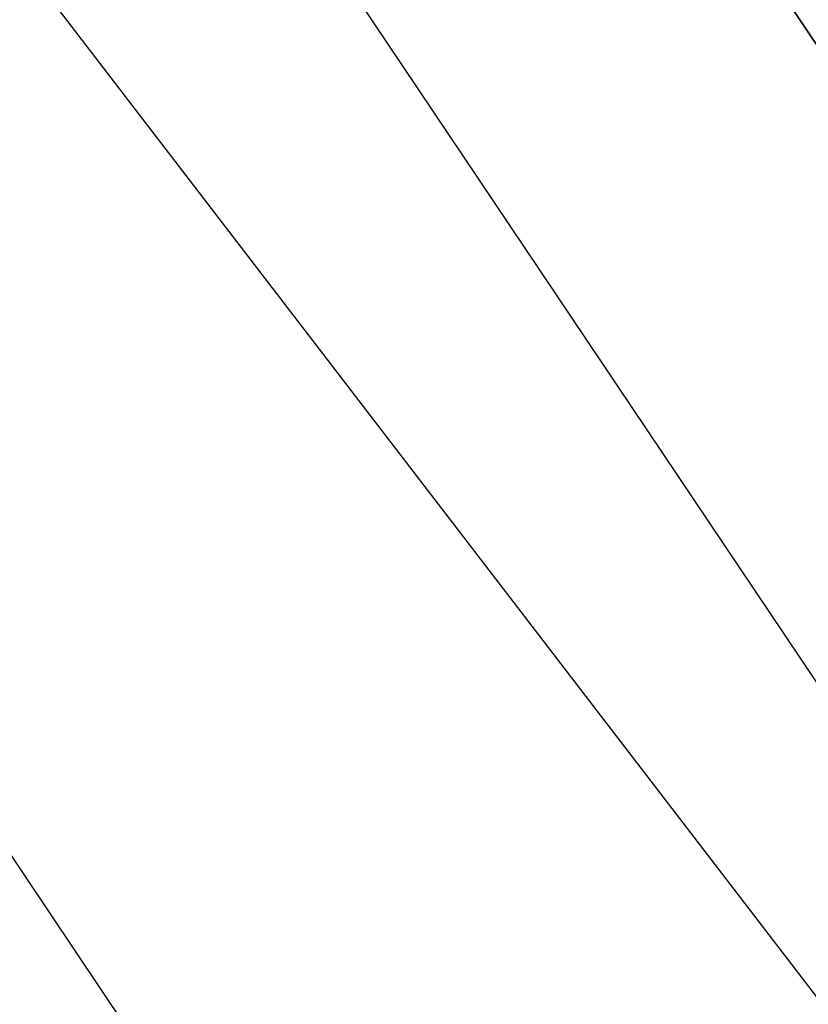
# Model space of a CAD drawing. Extents: x 0 to 457, y -4 to 453.
# Tile 177 of 256: x 129.3833 to 129.4291, y 127.4221 to 127.4794. Entities that reach past the tile are written whole.
import ezdxf

# ---------------------------------------------------------------- set-up
doc = ezdxf.new("R2010")
doc.units = 0
doc.layers.get('0').update_dxf_attribs({"color": 13, "linetype": 'CONTINUOUS'})

# ---------------------------------------------------------------- blocks, each defined once
blk = doc.blocks.new('GROUP_16')
for p, q in [((52.2045, 58.38885, 7.58108), (47.00575, 60.93905, 7.58108)), ((52.14238, 58.29545, 74.25878), (46.96992, 60.83276, 74.25878))]:
    blk.add_line(p, q)
mesh = blk.add_polyface()
corners = [(48.02883, 63.97382, 8.818), (52.5261, 58.87234, 6.76144), (47.19125, 61.48931, 6.76144), (53.97817, 61.05541, 8.818)]
mesh.append_faces([[corners[k] for k in face] for face in [(0, 1, 2), (1, 0, 3)]], dxfattribs={"vtx0": -1})
mesh = blk.add_polyface()
corners = [(41.36087, 62.63635, 6.76144), (46.30884, 58.87179, 5), (41.18599, 59.87963, 5), (47.19125, 61.48931, 6.76144)]
mesh.append_faces([[corners[k] for k in face] for face in [(0, 1, 2), (1, 0, 3)]], dxfattribs={"vtx0": -1})
blk = doc.blocks.new('GROUP_17')
blk.add_line((26.99338, 40.82347, 15), (32.15362, 38.29215, 15))
blk.add_polyline3d([(39.6861, 29.73922, 10), (36.48287, 34.51152, 10), (32.15362, 38.29215, 10), (26.99338, 40.82347, 10), (21.35383, 41.93296, 10), (15.61928, 41.54503, 10), (10.18053, 39.6861, 10), (7.79438, 38.08448, 10), (5.40823, 36.48287, 10), (1.6276, 32.15362, 10), (-0.90372, 26.99338, 10), (-2.01321, 21.35383, 10), (-1.62528, 15.61928, 10), (0.23365, 10.18053, 10)])
blk = doc.blocks.new('GROUP_7')
for name, p in [('GROUP_16', (0, 0, 40)), ('GROUP_17', (19.95988, 19.95988, 25))]:
    blk.add_blockref(name, p)
blk = doc.blocks.new('GROUP_22')
for p, q in [((25.12392, 39.12273, 0.75), (29.89865, 37.14497, 0.75)), ((25.12392, 39.12273, 2.25), (29.89865, 37.14497, 2.25))]:
    blk.add_line(p, q)
blk = doc.blocks.new('GROUP_23')
at = {"xscale": 1.1, "yscale": 1.1, "zscale": 2.5}
blk.add_blockref('GROUP_22', (225.86068, 225.89839, 112.02115), dxfattribs=at)
blk = doc.blocks.new('COMPONENT_9')
at = {"xscale": 0.4000000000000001, "yscale": 0.4000000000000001, "zscale": 0.4000000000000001}
for name, p in [('GROUP_23', (1.364409, 1.012274, 8.22885)), ('GROUP_7', (84.478492, 84.054273, 46.93731))]:
    blk.add_blockref(name, p, dxfattribs=at)
blk = doc.blocks.new('GROUP_2')
at = {"rotation": 150}
blk.add_blockref('COMPONENT_9', (236.548999, 151.905576, 200), dxfattribs=at)

msp = doc.modelspace()

# ---------------------------------------------------------------- block references
msp.add_blockref('GROUP_2', (36.686424, 17.498938, -0.189035))

doc.saveas('drawing.dxf')
